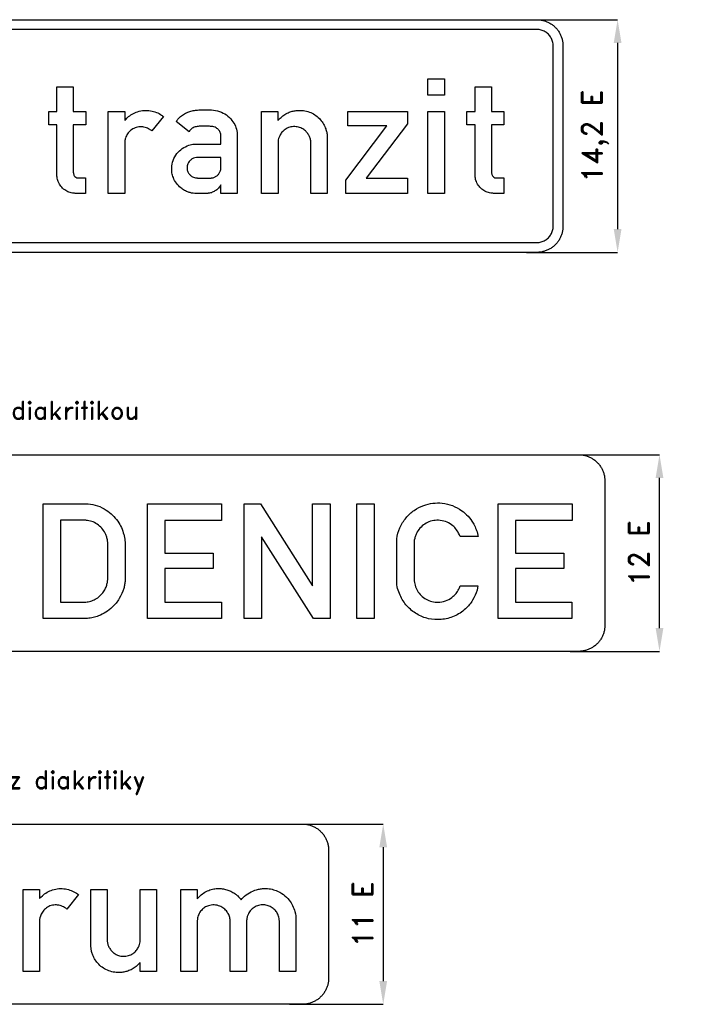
# Model space of a CAD drawing. Header units: millimetres. Extents: x -1271 to 14946, y -331 to 6806.
# Tile 2 of 4: x 1385 to 3864, y -94 to 3511. Entities that reach past the tile are written whole.
import ezdxf

# ---------------------------------------------------------------- set-up
doc = ezdxf.new("R2010")
doc.units = ezdxf.units.MM
doc.header["$LTSCALE"] = 5
for name, color, linetype in [('Kóty', 2, 'Continuous'), ('Rozpiska', 7, 'Continuous'), ('Značka', 7, 'Continuous')]:
    doc.layers.add(name, color=color, linetype=linetype)
doc.styles.get("Standard").update_dxf_attribs({"font": 'romand.shx', "height": 75})
doc.dimstyles.get("Standard").update_dxf_attribs({"dimtxt": 75, "dimasz": 85, "dimexe": 0.18, "dimexo": 0.0625, "dimgap": 37.5, "dimtad": 1, "dimdec": 0, "dimzin": 0, "dimdsep": 46, "dimtxsty": 'Standard', "dimcen": 0.09, "dimadec": 0, "dimazin": 0, "dimtfac": 1, "dimtdec": 0, "dimtofl": 0, "dimtmove": 0, "dimatfit": 3, "dimfxl": 1, "dimtolj": 1, "dimtzin": 0, "dimarcsym": 0})

# ---------------------------------------------------------------- blocks, each defined once
blk = doc.blocks.new('*D2')
at = {"layer": 'Defpoints', "color": 0, "transparency": 16777216}
for p in [(3204.8, 3511.3), (3241.4, 2659.3), (3575.3, 2659.3)]:
    blk.add_point(p, dxfattribs=at)
at = {"layer": 'Kóty', "color": 0, "lineweight": -2, "transparency": 16777216}
for p, q in [((3204.9, 3511.3), (3575.4, 3511.3)), ((3575.3, 3426.3), (3575.3, 2744.3)), ((3241.4, 2659.3), (3575.4, 2659.3))]:
    blk.add_line(p, q, dxfattribs=at)
at = {"layer": 'Kóty', "color": 0, "transparency": 16777216}
for points in [[(3561.1, 3426.3), (3589.4, 3426.3), (3575.3, 3511.3)], [(3561.1, 2744.3), (3589.4, 2744.3), (3575.3, 2659.3)]]:
    blk.add_solid(points, dxfattribs=at)
at = {"layer": 'Kóty', "color": 0, "transparency": 16777216, "insert": (3493.1, 3085.3), "char_height": 75, "attachment_point": 5, "rotation": 90}
blk.add_mtext('\\A1;14,2 E', dxfattribs=at)
blk = doc.blocks.new('*D3')
at = {"layer": 'Defpoints', "color": 0, "transparency": 16777216}
for p in [(2373.3, 565.7), (2373.3, -94.3), (2716.8, -94.3)]:
    blk.add_point(p, dxfattribs=at)
at = {"layer": 'Kóty', "color": 0, "lineweight": -2, "transparency": 16777216}
for p, q in [((2373.3, 565.7), (2716.9, 565.7)), ((2716.8, 480.7), (2716.8, -9.3)), ((2373.3, -94.3), (2716.9, -94.3))]:
    blk.add_line(p, q, dxfattribs=at)
at = {"layer": 'Kóty', "color": 0, "transparency": 16777216}
for points in [[(2702.6, 480.7), (2730.9, 480.7), (2716.8, 565.7)], [(2702.6, -9.3), (2730.9, -9.3), (2716.8, -94.3)]]:
    blk.add_solid(points, dxfattribs=at)
at = {"layer": 'Kóty', "color": 0, "transparency": 16777216, "insert": (2641.8, 235.7), "char_height": 75, "attachment_point": 5, "rotation": 90}
blk.add_mtext('\\A1;11 E', dxfattribs=at)
blk = doc.blocks.new('*D4')
at = {"layer": 'Defpoints', "color": 0, "transparency": 16777216}
for p in [(3402, 1918.2), (3728.7, 1918.2), (3402, 1198.2)]:
    blk.add_point(p, dxfattribs=at)
at = {"layer": 'Kóty', "color": 0, "lineweight": -2, "transparency": 16777216}
for p, q in [((3402.1, 1918.2), (3728.9, 1918.2)), ((3728.7, 1283.2), (3728.7, 1833.2)), ((3402.1, 1198.2), (3728.9, 1198.2))]:
    blk.add_line(p, q, dxfattribs=at)
at = {"layer": 'Kóty', "color": 0, "transparency": 16777216}
for points in [[(3714.6, 1833.2), (3742.9, 1833.2), (3728.7, 1918.2)], [(3714.6, 1283.2), (3742.9, 1283.2), (3728.7, 1198.2)]]:
    blk.add_solid(points, dxfattribs=at)
at = {"layer": 'Kóty', "color": 0, "transparency": 16777216, "insert": (3653.7, 1558.2), "char_height": 75, "attachment_point": 5, "rotation": 90}
blk.add_mtext('\\A1;12 E', dxfattribs=at)

msp = doc.modelspace()

# ---------------------------------------------------------------- linework, layer by layer
at = {"layer": 'Značka', "color": 3}
for points in [[(-707.8, 3511.3), (3279.2, 3511.3), (3279.6, 3511.3), (3280, 3511.3, -0.032185), (3292.4, 3510.4, -0.035465), (3304.6, 3507.9, -0.036257), (3316.4, 3503.9, -0.034446), (3327.5, 3498.3, -0.033726), (3337.8, 3491.4, -0.034077), (3347.1, 3483.2, -0.034169), (3355.4, 3473.9, -0.034169), (3362.3, 3463.5, -0.03402), (3367.8, 3452.4, -0.033365), (3371.8, 3440.6, -0.03416), (3374.4, 3428.4, -0.036734), (3375.2, 3416.1), (3375.2, 3415.7), (3375.2, 3415.3), (3375.2, 2755.3), (3375.2, 2754.9), (3375.2, 2754.6, -0.032163), (3374.4, 2742.2, -0.035423), (3371.8, 2730, -0.036263), (3367.9, 2718.2, -0.034349), (3362.3, 2707.1, -0.033716), (3355.4, 2696.7, -0.034062), (3347.1, 2687.4, -0.0342), (3337.8, 2679.2, -0.034256), (3327.5, 2672.3, -0.034056), (3316.3, 2666.7, -0.033441), (3304.6, 2662.7, -0.034116), (3292.4, 2660.1, -0.036756), (3280, 2659.3), (3279.6, 2659.3), (3279.2, 2659.3), (-707.8, 2659.3)], [(-707.8, 3511.3), (3279.2, 3511.3), (3279.6, 3511.3), (3280, 3511.3, -0.032185), (3292.4, 3510.4, -0.035465), (3304.6, 3507.9, -0.036257), (3316.4, 3503.9, -0.034446), (3327.5, 3498.3, -0.033726), (3337.8, 3491.4, -0.034077), (3347.1, 3483.2, -0.034169), (3355.4, 3473.9, -0.034169), (3362.3, 3463.5, -0.03402), (3367.8, 3452.4, -0.033365), (3371.8, 3440.6, -0.03416), (3374.4, 3428.4, -0.036734), (3375.2, 3416.1), (3375.2, 3415.7), (3375.2, 3415.3), (3375.2, 2755.3), (3375.2, 2754.9), (3375.2, 2754.6, -0.032163), (3374.4, 2742.2, -0.035423), (3371.8, 2730, -0.036263), (3367.9, 2718.2, -0.034349), (3362.3, 2707.1, -0.033716), (3355.4, 2696.7, -0.034062), (3347.1, 2687.4, -0.0342), (3337.8, 2679.2, -0.034256), (3327.5, 2672.3, -0.034056), (3316.3, 2666.7, -0.033441), (3304.6, 2662.7, -0.034116), (3292.4, 2660.1, -0.036756), (3280, 2659.3), (3279.6, 2659.3), (3279.2, 2659.3), (-707.8, 2659.3)], [(-707.8, 2695.3), (3279.2, 2695.3), (3279.5, 2695.3), (3279.7, 2695.3, 0.032212), (3287.5, 2695.8, 0.035379), (3295.1, 2697.4, 0.036268), (3302.5, 2699.9, 0.034467), (3309.4, 2703.4, 0.033758), (3315.8, 2707.7, 0.034066), (3321.7, 2712.9, 0.034274), (3326.8, 2718.7, 0.03428), (3331.1, 2725.2, 0.034048), (3334.6, 2732.1, 0.033404), (3337.1, 2739.5, 0.034121), (3338.7, 2747.1, 0.03675), (3339.2, 2754.8), (3339.2, 2755.1), (3339.2, 2755.3), (3339.2, 3415.3), (3339.2, 3415.5), (3339.2, 3415.8, 0.032145), (3338.7, 3423.5, 0.035399), (3337.1, 3431.1, 0.036276), (3334.6, 3438.5, 0.034438), (3331.1, 3445.4, 0.033733), (3326.8, 3451.9, 0.034086), (3321.7, 3457.7, 0.034181), (3315.8, 3462.9, 0.034253), (3309.4, 3467.2, 0.034022), (3302.4, 3470.7, 0.033375), (3295.1, 3473.2, 0.03415), (3287.5, 3474.8, 0.036781), (3279.7, 3475.3), (3279.5, 3475.3), (3279.2, 3475.3), (-707.8, 3475.3)], [(1626.7, 2875.3), (1588.8, 2875.3), (1585.9, 2875.5), (1583, 2875.7, -0.063526), (1565.7, 2879.6, -0.071651), (1550.1, 2887.9, -0.079318), (1535.9, 2901.3, -0.071804), (1526.3, 2918.2, -0.036595), (1523.4, 2926.4, -0.046834), (1522, 2934.9, -0.009304), (1521.8, 2937, -0.003083), (1521.7, 2939), (1521.7, 3126.6), (1491.5, 3126.6), (1491.5, 3175.6), (1521.7, 3175.6), (1521.7, 3265.3), (1581.6, 3265.3), (1581.6, 3175.6), (1627.2, 3175.6), (1627.2, 3126.6), (1581.6, 3126.6), (1581.6, 2951.3), (1581.7, 2950.2), (1581.8, 2949, 0.048182), (1583, 2944, 0.071818), (1585.3, 2939.3, 0.10207), (1590.3, 2934.3, 0.119761), (1596.7, 2931.9), (1597.9, 2931.7), (1599.2, 2931.6), (1626.7, 2931.6), (1626.7, 2875.3)], [(3158.6, 2875.3), (3120.7, 2875.3), (3117.8, 2875.5, -0.007865), (3114.8, 2875.7, -0.063526), (3097.6, 2879.6, -0.071651), (3082, 2887.9, -0.079309), (3067.8, 2901.3, -0.071783), (3058.2, 2918.2, -0.036569), (3055.3, 2926.4, -0.046834), (3053.8, 2934.9), (3053.7, 2937), (3053.6, 2939), (3053.6, 3126.6), (3023.4, 3126.6), (3023.4, 3175.6), (3053.6, 3175.6), (3053.6, 3265.3), (3113.5, 3265.3), (3113.5, 3175.6), (3159, 3175.6), (3159.1, 3126.6), (3113.5, 3126.6), (3113.5, 2951.3), (3113.6, 2950.2), (3113.7, 2949, 0.048135), (3114.9, 2944, 0.071778), (3117.2, 2939.3, 0.102042), (3122.1, 2934.3, 0.119761), (3128.5, 2931.9, 0.01979), (3129.8, 2931.7), (3131, 2931.6), (3158.6, 2931.6), (3158.6, 2875.3)], [(1709.5, 2875.3), (1709.5, 3175.5), (1769.8, 3175.5), (1769.8, 3142.1, -0.005372), (1774.8, 3147.6, -0.016096), (1780, 3152.9, -0.059406), (1797.3, 3165.6, -0.056252), (1817.3, 3174.2, -0.061469), (1840.7, 3178.8, -0.062522), (1864.4, 3177.7, -0.056649), (1885.7, 3171.9, -0.054508), (1905.1, 3161.7, -0.008113), (1908.7, 3159.3), (1912.2, 3156.9), (1869.5, 3104), (1865.5, 3107, 0.015383), (1861.3, 3109.8, 0.073537), (1844.8, 3117.1, 0.081606), (1826.7, 3119, 0.089317), (1807.8, 3115.3, 0.087658), (1791.2, 3105.3, 0.074707), (1780, 3093, 0.069789), (1772.7, 3078, 0.028094), (1771, 3072.2, 0.034161), (1770.1, 3066.3, 0.010076), (1770, 3064.1, 0.003386), (1769.8, 3061.9), (1769.8, 2875.3), (1709.5, 2875.3)], [(2121.9, 2875.3), (2121.9, 2906.6, -0.005777), (2119.2, 2902.4, -0.017408), (2116.3, 2898.3, -0.039259), (2110.4, 2891.7, -0.035811), (2103.4, 2886.1, -0.060144), (2090.8, 2879.1, -0.077978), (2077, 2875.7, -0.014355), (2073.9, 2875.4, -0.004698), (2070.8, 2875.3), (2030.2, 2875.3, -0.00154), (2028.3, 2875.3, -0.005004), (2026.4, 2875.3, -0.039433), (2015, 2876.6, -0.036774), (2003.8, 2879.6, -0.049548), (1988.9, 2886.2, -0.046912), (1975.4, 2895.5, -0.065509), (1959.1, 2912.6, -0.069543), (1948, 2933.3, -0.055279), (1943, 2950.6, -0.053374), (1942, 2968.7, -0.079734), (1947.3, 2996.2, -0.083379), (1961, 3020.7, -0.079645), (1980.4, 3039.4, -0.074377), (2004.4, 3051.3, -0.032348), (2014.4, 3054.2, -0.0399), (2024.5, 3055.6, -0.010515), (2027.8, 3055.7), (2031.1, 3055.7), (2122.1, 3055.7), (2122.1, 3088.4, 0.004643), (2121.8, 3090.4, 0.013789), (2121.5, 3092.5, 0.09752), (2116.7, 3104.2, 0.100804), (2107.9, 3113.3, 0.11539), (2092.8, 3119.6, 0.041483), (2076, 3121.2, 0.010066), (2061.5, 3121.4, 0.009952), (2047, 3121, 0.038421), (2031.2, 3119.4, 0.106449), (2016.9, 3113.7, 0.056359), (2011.7, 3109.5, 0.053421), (2007.6, 3104.3, 0.012383), (2006.5, 3102.6, 0.00413), (2005.5, 3100.8), (1958.1, 3137.9, -0.004335), (1961.2, 3142.3, -0.012975), (1964.5, 3146.6, -0.05527), (1977.5, 3159.3, -0.053331), (1992.9, 3168.9, -0.045297), (2008.6, 3175.3, -0.035863), (2025.1, 3179, -0.024263), (2041.1, 3180.9, -0.011714), (2057.3, 3181.6, -0.028036), (2087.8, 3181, -0.066276), (2117.3, 3174.8, -0.075919), (2142.3, 3162.3, -0.077633), (2162.7, 3142.7, -0.069923), (2175.3, 3121.6, -0.073288), (2181.4, 3098.1, -0.010318), (2181.9, 3093.8, -0.003426), (2182.2, 3089.5), (2182.2, 2875.3), (2121.9, 2875.3)], [(2271.5, 2875.3), (2271.5, 3175.5), (2331.3, 3175.5), (2331.3, 3142.5, -0.004173), (2336.9, 3148.2, -0.012515), (2342.7, 3153.6, -0.040687), (2356.8, 3164.4, -0.050793), (2372.6, 3172.4, -0.044301), (2387, 3176.8, -0.036431), (2401.9, 3178.8, -0.051726), (2424.5, 3178.3, -0.059773), (2446.3, 3172.9, -0.060327), (2465.9, 3163.1, -0.05751), (2482.8, 3149, -0.051909), (2495.5, 3133.4, -0.051171), (2504.7, 3115.4, -0.03651), (2509, 3102.4, -0.040101), (2511.3, 3088.8), (2511.6, 3085.9), (2511.8, 3082.9), (2511.8, 2875.3), (2451.5, 2875.3), (2451.5, 3060.5), (2451.6, 3062.8), (2451.6, 3065.1, 0.073076), (2449.3, 3077.2, 0.052717), (2444, 3088.5, 0.052271), (2436.2, 3099.6, 0.06005), (2426.3, 3108.6, 0.079392), (2410.7, 3116.7, 0.076878), (2393.1, 3119.6, 0.082158), (2374.3, 3117.5, 0.086101), (2357.3, 3109.3, 0.070237), (2345.9, 3099, 0.063125), (2337.5, 3086, 0.045322), (2333.6, 3076.4, 0.055706), (2331.7, 3066.3), (2331.5, 3064.4), (2331.5, 3062.6), (2331.5, 2875.3), (2271.5, 2875.3)], [(2121.8, 3006.9), (2036.8, 3006.9, 0.003021), (2034.5, 3006.7, 0.009021), (2032.3, 3006.4, 0.059809), (2022.1, 3003.9, 0.073864), (2012.9, 2998.7, 0.097437), (2003.7, 2988.9, 0.097533), (1998.9, 2976.4, 0.092818), (1998.5, 2963.8, 0.087075), (2002.5, 2951.8, 0.077311), (2009.1, 2942.6, 0.084519), (2018, 2936.1, 0.055347), (2025.2, 2933.3, 0.040536), (2032.7, 2931.9, 0.007064), (2034.8, 2931.7, 0.002333), (2036.9, 2931.5), (2085.3, 2931.5, 0.002461), (2086.9, 2931.6, 0.007646), (2088.5, 2931.8, 0.065751), (2098.3, 2934.4, 0.074614), (2107.1, 2939.5, 0.076243), (2114.5, 2947, 0.061149), (2119.5, 2956.3, 0.03016), (2120.9, 2960.1, 0.049434), (2121.7, 2964, 0.015526), (2121.8, 2965.4), (2121.8, 2966.7), (2121.8, 3006.9)]]:
    msp.add_lwpolyline(points, format="xyb", dxfattribs=at)
for points in [[(2880.7, 3235.2), (2880.7, 3295.3), (2941.1, 3295.3), (2941.1, 3235.2), (2880.7, 3235.2)], [(2580, 2875.3), (2580, 2923.4), (2730.2, 3122.2), (2587.5, 3122.2), (2587.5, 3175.5), (2805.4, 3175.5), (2805.4, 3129.8), (2654.8, 2931.2), (2805.4, 2931.2), (2805.4, 2875.3), (2580, 2875.3)], [(2880.7, 2875.3), (2880.7, 3174.9), (2941.1, 3174.9), (2941.1, 2875.3), (2880.7, 2875.3)]]:
    msp.add_lwpolyline(points, dxfattribs=at)
at = {"layer": 'Značka', "color": 251}
for points in [[(-861.3, 1918.2), (3432.7, 1918.2), (3433.1, 1918.2), (3433.5, 1918.2, -0.032175), (3445.9, 1917.3, -0.035446), (3458.1, 1914.8, -0.036266), (3469.9, 1910.8, -0.034446), (3481, 1905.2, -0.033743), (3491.3, 1898.3, -0.034099), (3500.6, 1890.1, -0.034163), (3508.9, 1880.7, -0.034169), (3515.8, 1870.4, -0.034016), (3521.3, 1859.3, -0.033369), (3525.3, 1847.5, -0.034158), (3527.9, 1835.3, -0.036732), (3528.7, 1822.9), (3528.7, 1822.6), (3528.7, 1822.2), (3528.7, 1294.2), (3528.7, 1293.8), (3528.7, 1293.4, -0.032162), (3527.9, 1281, -0.035428), (3525.3, 1268.8, -0.03626), (3521.4, 1257.1, -0.034362), (3515.8, 1246, -0.03371), (3508.9, 1235.6, -0.03405), (3500.6, 1226.3, -0.034208), (3491.3, 1218.1, -0.034256), (3481, 1211.2, -0.034047), (3469.8, 1205.6, -0.033404), (3458.1, 1201.6, -0.034116), (3445.9, 1199, -0.036746), (3433.5, 1198.2, -0.000971), (3433.1, 1198.2), (3432.7, 1198.2), (-861.3, 1198.2)], [(1470.7, 1318.2), (1470.7, 1738.1), (1626.3, 1738.1, -0.002937), (1631.2, 1738.1, -0.008885), (1636.2, 1738, -0.074822), (1670.6, 1731.3, -0.064095), (1702.2, 1715.2, -0.051998), (1725.4, 1697, -0.052249), (1744.3, 1674.5, -0.046303), (1757.7, 1651.3, -0.045156), (1766.6, 1626, -0.019275), (1769.2, 1614.8, -0.018597), (1770.9, 1603.4), (1771.2, 1601), (1771.4, 1598.6), (1771.4, 1462), (1771.4, 1460.1), (1771.3, 1458.1, -0.035147), (1769.7, 1443.4, -0.027886), (1766.3, 1428.9, -0.066997), (1750, 1391.3, -0.074017), (1724.2, 1359.7, -0.055403), (1700.6, 1341.3, -0.049339), (1673.7, 1328.1, -0.035145), (1653.9, 1321.9, -0.041164), (1633.6, 1318.7, -0.00619), (1629.7, 1318.4, -0.002012), (1625.9, 1318.2), (1470.7, 1318.2)], [(3063.9, 1438.2), (3062.3, 1430.4), (3060.4, 1422.7, -0.07426), (3044.2, 1385.4, -0.07334), (3017.6, 1354, -0.087471), (2976.5, 1326.7, -0.087039), (2928.7, 1315, -0.081785), (2882.6, 1317.7, -0.082641), (2839.9, 1335, -0.082254), (2803.8, 1364.6, -0.076605), (2778.6, 1404, -0.049052), (2769.5, 1428.6, -0.064054), (2766.2, 1454.3), (2766.2, 1457.4), (2766.2, 1460.5), (2766.2, 1601.5), (2766.6, 1605.7), (2766.9, 1610, -0.076267), (2777.8, 1650.9, -0.076919), (2800.5, 1686.9, -0.073288), (2829.7, 1714.4, -0.06983), (2865.3, 1732.5, -0.059249), (2898.4, 1740.6, -0.060633), (2932.5, 1740.7, -0.068018), (2970.2, 1731.7, -0.066418), (3004.2, 1713.1, -0.053997), (3027.6, 1692.8, -0.055391), (3046, 1668, -0.038266), (3055.3, 1649.7, -0.04069), (3061.6, 1630.3), (3063, 1624.2), (3064.2, 1618.2), (2998.4, 1618.2), (2995.9, 1624.5), (2993.1, 1630.7, 0.060781), (2982, 1647.6, 0.062685), (2967.1, 1661.4, 0.078722), (2944.6, 1673.4, 0.078051), (2919.5, 1678, 0.073306), (2895.8, 1675.9, 0.073378), (2873.7, 1667.1, 0.069987), (2855.4, 1653.4, 0.070291), (2841.5, 1635.4, 0.03877), (2835.9, 1624, 0.035387), (2832, 1612), (2830.6, 1605.2), (2829.8, 1598.2), (2829.7, 1596.4), (2829.7, 1594.5), (2829.7, 1461.6), (2829.9, 1458.9), (2830.2, 1456.1, 0.059555), (2835, 1434.8, 0.068108), (2845.1, 1415.3, 0.072029), (2859.8, 1398.6, 0.068624), (2878.6, 1386.5, 0.071736), (2900.9, 1379.1, 0.073126), (2924.5, 1378.3, 0.082631), (2950.7, 1385.1, 0.081793), (2973.4, 1399.9, 0.058783), (2986.3, 1413.9, 0.059239), (2995.6, 1430.4), (2997.2, 1434.3), (2998.7, 1438.2), (3063.9, 1438.2)], [(1534.5, 1678.1), (1534.5, 1378.7), (1621.3, 1378.7, 0.003046), (1624.3, 1378.7, 0.009107), (1627.4, 1378.7, 0.064936), (1645.3, 1381.8, 0.055474), (1662, 1389.2, 0.060193), (1679, 1401, 0.064206), (1692.4, 1416.6, 0.046788), (1699.9, 1429.7, 0.042291), (1704.9, 1444, 0.021132), (1706.5, 1450.7, 0.026395), (1707.4, 1457.6), (1707.6, 1459.6), (1707.7, 1461.7), (1707.7, 1596), (1707.5, 1598.3), (1707.2, 1600.6, 0.038438), (1704.8, 1613.4, 0.037946), (1700.4, 1625.7, 0.064351), (1689.3, 1644.8, 0.066858), (1673.5, 1660.5, 0.069121), (1654.7, 1671.9, 0.078399), (1633.6, 1677.4, 0.01249), (1629.4, 1677.8, 0.004182), (1625.2, 1678.1), (1534.5, 1678.1)], [(150.8, 565.7), (2420.8, 565.7), (2421.1, 565.7), (2421.5, 565.7, -0.032182), (2433.9, 564.8, -0.035438), (2446.1, 562.3, -0.036272), (2457.9, 558.3, -0.034406), (2469, 552.7, -0.033728), (2479.3, 545.8, -0.034088), (2488.6, 537.6, -0.034204), (2496.9, 528.2, -0.034237), (2503.8, 517.9, -0.034056), (2509.3, 506.8, -0.033438), (2513.4, 495, -0.034122), (2515.9, 482.8, -0.036753), (2516.8, 470.4), (2516.8, 470), (2516.8, 469.7), (2516.8, 1.7), (2516.8, 1.3), (2516.8, 0.9, -0.032183), (2515.9, -11.5, -0.035465), (2513.4, -23.7, -0.036259), (2509.4, -35.4, -0.034431), (2503.8, -46.5, -0.033711), (2496.9, -56.9, -0.03407), (2488.6, -66.2, -0.034215), (2479.3, -74.5, -0.034228), (2469, -81.3, -0.034045), (2457.9, -86.9, -0.033413), (2446.1, -90.9, -0.034127), (2433.9, -93.5, -0.036745), (2421.5, -94.3, -0.000875), (2421.1, -94.3), (2420.8, -94.3), (150.8, -94.3)], [(1397.7, 25.7), (1397.7, 325.9), (1458.1, 325.9), (1458.1, 292.5), (1463, 298), (1468.2, 303.2, -0.05942), (1485.6, 316, -0.05625), (1505.5, 324.5, -0.061468), (1528.9, 329.2, -0.062524), (1552.7, 328, -0.056639), (1573.9, 322.3, -0.054486), (1593.3, 312.1), (1596.9, 309.7), (1600.4, 307.2), (1557.7, 254.3), (1553.7, 257.3), (1549.5, 260.1, 0.073532), (1533, 267.4, 0.081604), (1514.9, 269.4, 0.089309), (1496, 265.7, 0.087659), (1479.5, 255.7, 0.074682), (1468.2, 243.3, 0.069761), (1461, 228.3), (1459.3, 222.5), (1458.3, 216.6), (1458.2, 214.5), (1458.1, 212.3), (1458.1, 25.7), (1397.7, 25.7)], [(1886.2, 325.8), (1886.2, 25.7), (1826.4, 25.7), (1826.4, 58.7), (1820.8, 53), (1815, 47.5, -0.040893), (1800.9, 36.8, -0.050603), (1785.1, 28.9, -0.044102), (1770.7, 24.5, -0.036419), (1755.7, 22.4, -0.051787), (1733.2, 22.9, -0.059755), (1711.4, 28.3, -0.060313), (1691.7, 38.1, -0.057512), (1674.8, 52.2, -0.051901), (1662.2, 67.9, -0.051161), (1653, 85.8, -0.036516), (1648.6, 98.9, -0.040085), (1646.4, 112.4), (1646.1, 115.4), (1645.9, 118.3), (1645.9, 325.8), (1706.2, 325.8), (1706.2, 140.8), (1706.2, 138.5), (1706.2, 136.1, 0.072611), (1708.4, 124, 0.052984), (1713.7, 112.7, 0.052685), (1721.5, 101.6, 0.060101), (1731.4, 92.6, 0.079304), (1747, 84.6, 0.076669), (1764.6, 81.6, 0.081964), (1783.4, 83.8, 0.08645), (1800.4, 91.9, 0.070441), (1811.8, 102.2, 0.062482), (1820.2, 115.1, 0.045071), (1824.2, 124.8, 0.05632), (1826, 134.9), (1826.2, 136.7), (1826.3, 138.6), (1826.3, 325.8), (1886.2, 325.8)], [(1975.5, 25.7), (1975.5, 325.8), (2035.8, 325.8), (2035.8, 292.4), (2039.1, 296.1), (2042.4, 299.6, -0.053809), (2058.8, 313, -0.054631), (2077.8, 322.6, -0.049772), (2095.9, 328, -0.049908), (2114.7, 329.7, -0.044594), (2131.4, 328.4, -0.045347), (2147.6, 324.1, -0.041533), (2162.5, 317.5, -0.034762), (2176.2, 308.7, -0.023472), (2183.8, 302.7, -0.033502), (2190.5, 296), (2193.7, 292.2), (2196.7, 288.3), (2200.3, 292.5), (2204, 296.6, -0.072051), (2226.5, 314.2, -0.066457), (2253, 325.1, -0.035514), (2267.7, 328.4, -0.035836), (2282.6, 329.6, -0.050518), (2304.1, 327.9, -0.049648), (2324.9, 321.9, -0.068283), (2351.1, 307.8, -0.073287), (2372.3, 287, -0.056843), (2384.8, 267.2, -0.04884), (2392.9, 245.3), (2394.9, 237.2), (2396.1, 229.1), (2396.4, 225.4), (2396.6, 221.7), (2396.6, 25.7), (2336.4, 25.7), (2336.4, 209.5), (2336.3, 211.8), (2336.2, 214.1, 0.050196), (2334.3, 225.3, 0.050898), (2330.2, 235.9, 0.067732), (2321.9, 248.7, 0.066937), (2310.4, 258.9, 0.073517), (2295.4, 266.6, 0.074316), (2278.8, 269.6, 0.080741), (2260.5, 267.8, 0.080667), (2243.7, 260.3, 0.070499), (2231.6, 250.3, 0.075384), (2222.9, 237.5, 0.050751), (2218.8, 226.6, 0.032964), (2216.6, 215.2), (2216.4, 213.6), (2216.2, 211.9), (2216.2, 25.7), (2156, 25.7), (2156, 210.7), (2155.9, 213.2), (2155.8, 215.8, 0.073748), (2152.3, 230.8, 0.069019), (2144.7, 244.3, 0.07473), (2133, 256.6, 0.073785), (2118.3, 264.9, 0.08906), (2097.6, 269.6, 0.093657), (2076.8, 266.6, 0.073321), (2062.5, 260, 0.071144), (2050.7, 249.6, 0.077009), (2041, 234.6, 0.078001), (2036.3, 217.6), (2036, 215.3), (2035.8, 213), (2035.8, 25.7), (1975.5, 25.7)]]:
    msp.add_lwpolyline(points, format="xyb", dxfattribs=at)
for points in [[(1853.7, 1318.2), (1853.7, 1738.1), (2124.7, 1738.1), (2124.7, 1677.6), (1917.4, 1677.6), (1917.4, 1557.8), (2094.1, 1557.8), (2094.1, 1501.6), (1917.4, 1501.6), (1917.4, 1377.9), (2124.2, 1377.9), (2124.2, 1318.2), (1853.7, 1318.2)], [(2206.9, 1318.2), (2206.9, 1738.2), (2267.2, 1738.2), (2458, 1438.4), (2458, 1738.2), (2522.3, 1738.2), (2521.9, 1318.2), (2461.6, 1318.2), (2270.4, 1617.6), (2270.4, 1318.2), (2206.9, 1318.2)], [(2620.3, 1318.2), (2620.3, 1738.1), (2684, 1738.1), (2684, 1318.2), (2620.3, 1318.2)], [(3137.7, 1318.2), (3137.7, 1738.1), (3408.7, 1738.1), (3408.7, 1677.6), (3201.4, 1677.6), (3201.4, 1557.8), (3378.1, 1557.8), (3378.1, 1501.6), (3201.4, 1501.6), (3201.4, 1377.9), (3408.2, 1377.9), (3408.2, 1318.2), (3137.7, 1318.2)]]:
    msp.add_lwpolyline(points, dxfattribs=at)

# ---------------------------------------------------------------- texts
at = {"layer": 'Rozpiska', "color": 7, "char_height": 65, "attachment_point": 1}
for s, insert in [('\\pi222.43635;Bílá subplocha s diakritikou', (337.3, 2113.3)), ('\\pi194.5792;Bílá subplocha bez diakritiky', (340.8, 760.3))]:
    msp.add_mtext_dynamic_manual_height_columns(s, width=1896.539, gutter_width=100, heights=[0], dxfattribs=dict(at, insert=insert))

# ---------------------------------------------------------------- dimensions: what is measured, and where the dimension line sits
at = {"layer": 'Kóty'}
for base, p1, p2, text, picture, middle in [((3575.3, 2659.3), (3204.8, 3511.3), (3241.4, 2659.3), '14,2 E', '*D2', (3493.1, 3085.3)), ((3728.7, 1918.2), (3402, 1198.2), (3402, 1918.2), '12 E', '*D4', (3653.7, 1558.2)), ((2716.8, -94.3), (2373.3, 565.7), (2373.3, -94.3), '11 E', '*D3', (2641.8, 235.7))]:
    dim = msp.add_linear_dim(base=base, p1=p1, p2=p2, angle=90, text=text, dimstyle='Standard', dxfattribs=at)
    dim.commit()
    dim.dimension.update_dxf_attribs({"geometry": picture, "text_midpoint": middle})

doc.saveas('drawing.dxf')
